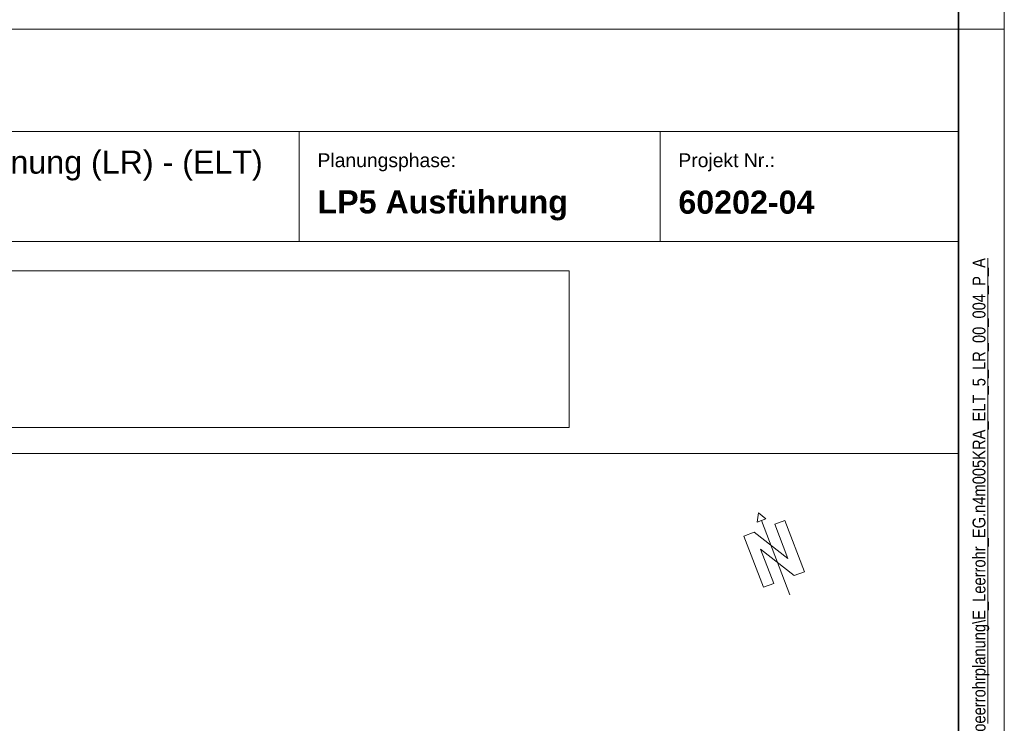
# Model space of a CAD drawing. Extents: x -620 to 300, y 62 to 1162.
# Tile 32 of 49: x 193 to 300, y 284 to 360. Entities that reach past the tile are written whole.
import ezdxf

# ---------------------------------------------------------------- set-up
doc = ezdxf.new("R2010")
doc.units = 0
doc.layers.get('0').update_dxf_attribs({"lineweight": 13})
for name, color, linetype, lineweight in [('iwb_Plankopf Linie', 7, 'Continuous', 13), ('iwb_Plankopf Rahmen', 7, 'Continuous', 35), ('iwb_Plankopf Text', 7, 'Continuous', 18), ('X_Bitmap', 7, 'Continuous', 5)]:
    doc.layers.add(name, color=color, linetype=linetype, lineweight=lineweight)
doc.layers.add('iwb_Plankopf_Nordpfeil_20-82 Grad', color=3, linetype='Continuous', lineweight=18, true_color=0x00ff00)
doc.styles.add('Plankopf', font='arial.ttf')
doc.styles.get("Standard").update_dxf_attribs({"font": 'ARIALN.TTF'})
picture_1 = doc.add_image_def('image1.jfif', size_in_pixel=(600, 81))

# ---------------------------------------------------------------- blocks, each defined once
blk = doc.blocks.new('Blockreferenz-A06G945T8I')
at = {"color": 0, "lineweight": -2}
for p, q in [((273.51, 306.64), (273.35, 305.61)), ((273.51, 306.64), (274.32, 305.98)), ((273.35, 305.61), (274.32, 305.98)), ((273.83, 305.8), (276.93, 297.67)), ((276.4, 305.81), (275.28, 305.38)), ((275.28, 305.38), (276.4, 305.81)), ((276.7, 301.64), (275.28, 305.38)), ((278.53, 300.2), (276.4, 305.81)), ((273.03, 304.53), (271.91, 304.1)), ((273.03, 304.53), (276.7, 301.64)), ((271.91, 304.1), (274.04, 298.5)), ((275.17, 298.92), (273.74, 302.66)), ((277.41, 299.78), (273.74, 302.66)), ((278.53, 300.2), (277.41, 299.78)), ((277.41, 299.78), (278.53, 300.2)), ((274.04, 298.5), (275.17, 298.92))]:
    blk.add_line(p, q, dxfattribs=at)

msp = doc.modelspace()

# ---------------------------------------------------------------- linework, layer by layer
at = {"layer": 'iwb_Plankopf Linie', "lineweight": 18, "ltscale": 0.18}
msp.add_line((295.35, 359.43), (115.35, 359.43), dxfattribs=at)
at = {"layer": 'iwb_Plankopf Linie', "ltscale": 0.13}
for p, q in [((295.35, 67.43), (295.35, 359.43)), ((295.35, 348.27), (115.35, 348.27)), ((223.35, 336.27), (223.35, 348.27)), ((262.76, 336.27), (262.76, 348.27)), ((295.35, 336.27), (115.35, 336.27)), ((115.35, 313.11), (295.35, 313.11))]:
    msp.add_line(p, q, dxfattribs=at)
at = {"layer": 'iwb_Plankopf Rahmen', "ltscale": 0.35}
msp.add_line((295.35, 359.43), (295.35, 67.43), dxfattribs=at)
at = {"layer": 'iwb_Plankopf Rahmen', "color": 8, "lineweight": 5, "ltscale": 0.13, "true_color": 0x808080}
msp.add_line((300.35, 359.43), (295.35, 359.43), dxfattribs=at)
at = {"layer": 'iwb_Plankopf Rahmen', "color": 8, "lineweight": 13, "ltscale": 0.13, "true_color": 0x808080}
msp.add_lwpolyline([(300.35, 62.43), (-619.65, 62.43), (-619.65, 1162.43), (300.35, 1162.43), (300.35, 62.43)], close=True, dxfattribs=at)
at = {"layer": 'iwb_Plankopf Rahmen', "ltscale": 0.35}
msp.add_lwpolyline([(-599.65, 67.43), (-599.65, 1157.43), (295.35, 1157.43), (295.35, 67.43), (-599.65, 67.43)], close=True, dxfattribs=at)

# ---------------------------------------------------------------- block references
at = {"layer": 'iwb_Plankopf_Nordpfeil_20-82 Grad', "ltscale": 0.18}
msp.add_blockref('Blockreferenz-A06G945T8I', (0, 0), dxfattribs=at)

# ---------------------------------------------------------------- texts
at = {"layer": 'iwb_Plankopf Text', "ltscale": 0.18, "insert": (296.89, 74.51), "char_height": 1.4, "attachment_point": 1, "rotation": 90, "line_spacing_factor": 1.002}
msp.add_mtext('{\\fArial Narrow;\\\\srvnovamd01\\Nova_MD\\TGA\\60202 Pro Potsdam\\04 NB GES Krampnitz\\09 NOVA\\60202-04_AP_NB GES Krampnitz\\TGA\\Elektro\\Leerrohrplanung\\E_Leerrohr_EG.n4m005KRA_ELT_5_LR_00_004_P_A}', dxfattribs=at)
at = {"layer": 'iwb_Plankopf Text', "ltscale": 0.18, "insert": (219.37, 344.54), "char_height": 2.5172, "width": 53.7006, "attachment_point": 6, "style": 'Plankopf'}
msp.add_mtext('- Leerrohrplanung (LR) - (ELT) ', dxfattribs=at)
at = {"layer": 'iwb_Plankopf Text', "ltscale": 0.18, "style": 'Plankopf'}
for s, insert, char_height, attachment_point, line_spacing_factor in [('Planungsphase:', (225.35, 345.88), 1.5105, 1, 0.970891), ('Projekt Nr.:', (264.76, 345.88), 1.5105, 1, 0.970891), ('\\fArial|b1|i0|c0|p34;LP5 Ausführung', (225.35, 340.19), 2.5172, 4, 0.996218), ('\\fArial|b1|i0|c0|p34;60202-04', (264.76, 340.53), 2.5172, 4, 0.996218)]:
    msp.add_mtext(s, dxfattribs=dict(at, insert=insert, char_height=char_height, attachment_point=attachment_point, line_spacing_factor=line_spacing_factor))

# ---------------------------------------------------------------- pictures from other files: only their frames are drawn
at = {"layer": 'X_Bitmap', "ltscale": 0.13}
image = msp.add_image(picture_1, insert=(126.3, 315.96), size_in_units=(126.55, 17.08), dxfattribs=at)
image.dxf.flags = 7

doc.saveas('drawing.dxf')
